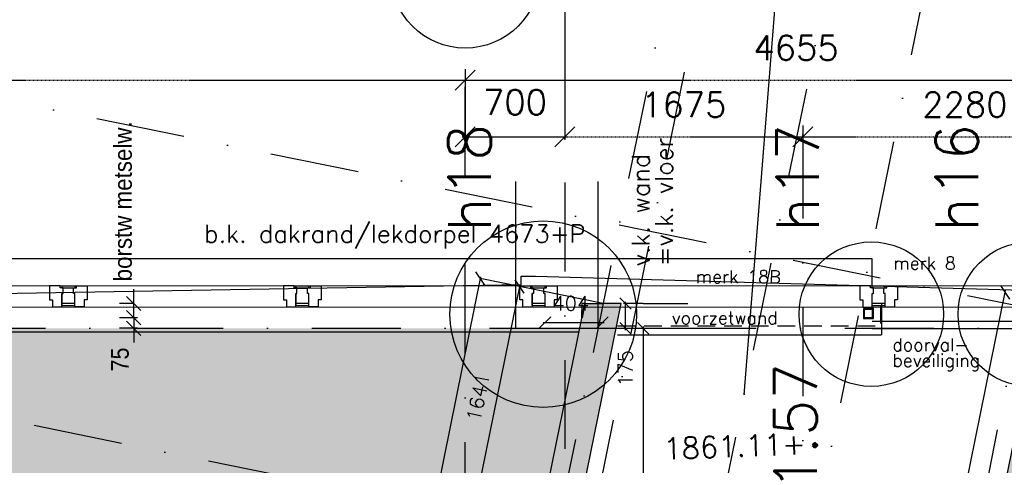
# Model space of a CAD drawing. Extents: x -171140 to 151546, y -8083 to 162438.
# Tile 88 of 96: x 33192 to 40120, y 93012 to 96149. Entities that reach past the tile are written whole.
import ezdxf
from ezdxf.enums import TextEntityAlignment as Align

# ---------------------------------------------------------------- set-up
doc = ezdxf.new("R2010")
doc.units = 0
doc.header["$LTSCALE"] = 50
doc.header["$MEASUREMENT"] = 0
doc.header["$PDMODE"] = 3
doc.header["$PDSIZE"] = 0.001
for name, pattern in [('DASHDOT', [25, 12.5, -6.25, 0, -6.25]), ('HIDDEN2', [0.1875, 0.125, -0.0625]), ('STRAM_0WT$0$DASHDOT', [25, 12.5, -6.25, 0, -6.25])]:
    doc.linetypes.add(name, pattern=pattern)
doc.layers.get('0').update_dxf_attribs({"linetype": 'CONTINUOUS'})
doc.layers.get('DEFPOINTS').update_dxf_attribs({"linetype": 'CONTINUOUS'})
for name, color, linetype in [('0POLYBUITENOM', 7, 'CONTINUOUS'), ('_BRANDCOMPART', 6, 'DASHDOT'), ('_DETAILNUMMERS', 4, 'CONTINUOUS'), ('_DETAILNUMMERSTEKST', 4, 'CONTINUOUS'), ('A--01A1_ACEER', 1, 'CONTINUOUS'), ('A--A21--_F12--', 7, 'CONTINUOUS'), ('A--A21--_F123-', 9, 'CONTINUOUS'), ('A--A22--_F123-', 9, 'CONTINUOUS'), ('A--L$1A-_RASTER_NR_05', 53, 'CONTINUOUS'), ('A--L21--', 3, 'CONTINUOUS'), ('A--L21--_F12--', 7, 'CONTINUOUS'), ('A--L22--', 7, 'CONTINUOUS'), ('A--L22--_F-2--', 7, 'CONTINUOUS'), ('A--L22A2_BINNENWAND', 2, 'CONTINUOUS'), ('A--L22A4_BINNENWAND', 4, 'CONTINUOUS'), ('A--L24AC1_TRAPPEN', 1, 'HIDDEN2'), ('A--L28_KONSTRUKTIES', 4, 'CONTINUOUS'), ('A--L31--', 2, 'CONTINUOUS'), ('A--L31A1_BUITENKOZIJN', 1, 'CONTINUOUS'), ('A--L32--_F123-', 1, 'CONTINUOUS'), ('A--M$1A-_F123-', 1, 'CONTINUOUS'), ('A--M1$A-_F123-', 1, 'CONTINUOUS'), ('A--T$1A-25_TEKST', 2, 'CONTINUOUS'), ('A--T$1A-_F123-_R', 4, 'CONTINUOUS'), ('A--T01A-18_TEKST', 1, 'CONTINUOUS'), ('A--T01A-25_TEKST', 2, 'CONTINUOUS'), ('STRAM_0WT$0$A--L$7A-_STRAM', 1, 'STRAM_0WT$0$DASHDOT'), ('STRAM_0WT$0$A--L$7A1-_STRA', 1, 'CONTINUOUS'), ('STRAM_0WT$0$A--L$7AC3-_STR', 3, 'STRAM_0WT$0$DASHDOT'), ('STRAM_0WT$0$A--M$1A-_F123-', 1, 'CONTINUOUS'), ('TEKSTKOZIJNMERK', 2, 'CONTINUOUS')]:
    doc.layers.add(name, color=color, linetype=linetype)
doc.styles.add('ALFA-0_25', font='ROMANS')
doc.styles.add('B-01', font='SIMPLEX.SHX', dxfattribs={"width": 0.8, "height": 4.5})
doc.styles.add('HIEMSTRA', font='romans.shx')
doc.styles.get("Standard").update_dxf_attribs({"font": 'txt', "width": 0.9})
doc.styles.add('STRAM_0WT$0$HIEMSTRA', font='romans.shx')
doc.dimstyles.new('BEILEN', dxfattribs={"dimscale": 40, "dimtxt": 2.5, "dimasz": 2, "dimexe": 0.3, "dimexo": 0.3, "dimgap": 2, "dimtad": 1, "dimdec": 0, "dimzin": 0, "dimtxsty": 'HIEMSTRA', "dimblk1": 'OBLIQUE', "dimblk2": 'OBLIQUE', "dimsah": 1, "dimcen": -0.09, "dimdle": 0.3, "dimse1": 1, "dimclrd": 2, "dimclre": 2, "dimclrt": 3, "dimazin": 3, "dimtfac": 1, "dimtdec": 4, "dimtofl": 0, "dimtmove": 0, "dimatfit": 3, "dimtvp": 625, "dimtolj": 1, "dimtzin": 0})
doc.dimstyles.new('BEILEN$0', dxfattribs={"dimscale": 50, "dimtxt": 2.5, "dimasz": 2, "dimexe": 2, "dimexo": 0, "dimgap": 2, "dimtad": 1, "dimdec": 0, "dimzin": 0, "dimtxsty": 'ALFA-0_25', "dimblk1": 'OBLIQUE', "dimblk2": 'OBLIQUE', "dimsah": 1, "dimcen": -3, "dimdle": 2, "dimclrd": 1, "dimclre": 1, "dimclrt": 2, "dimazin": 3, "dimtfac": 0.666667, "dimtofl": 0, "dimtmove": 0, "dimatfit": 3, "dimtvp": 0.833333, "dimtolj": 1, "dimtzin": 0})
doc.dimstyles.get("Standard").update_dxf_attribs({"dimscale": 40, "dimtxt": 2.5, "dimasz": 2, "dimexe": 0.3, "dimexo": 0.3, "dimgap": 2, "dimtad": 0, "dimdec": 0, "dimzin": 0, "dimtxsty": 'HIEMSTRA', "dimblk1": 'OBLIQUE', "dimblk2": 'OBLIQUE', "dimsah": 1, "dimcen": -0.09, "dimdle": 0.3, "dimse1": 1, "dimclrd": 2, "dimclre": 2, "dimclrt": 3, "dimazin": 3, "dimtfac": 1, "dimtdec": 4, "dimtix": 1, "dimtmove": 0, "dimatfit": 3, "dimtvp": 625, "dimtolj": 1, "dimtzin": 0})
doc.dimstyles.new('STANDARD$0', dxfattribs={"dimscale": 50, "dimtxt": 2.5, "dimasz": 2, "dimexe": 2, "dimexo": 0, "dimgap": 2, "dimtad": 1, "dimdec": 0, "dimzin": 0, "dimtxsty": 'ALFA-0_25', "dimblk1": 'OBLIQUE', "dimblk2": 'OBLIQUE', "dimsah": 1, "dimcen": -3, "dimdle": 2, "dimclrd": 1, "dimclre": 1, "dimclrt": 2, "dimazin": 3, "dimtfac": 0.666667, "dimtofl": 0, "dimtmove": 0, "dimatfit": 3, "dimtvp": 0.833333, "dimtolj": 1, "dimtzin": 0})
doc.dimstyles.new('STRAM_0WT$0$STANDARD', dxfattribs={"dimscale": 70, "dimtxt": 2.5, "dimasz": 2, "dimexe": 0.3, "dimexo": 0.3, "dimgap": 2, "dimtad": 1, "dimdec": 0, "dimzin": 0, "dimtxsty": 'STRAM_0WT$0$HIEMSTRA', "dimblk1": 'STRAM_0WT$0$_OBLIQUE', "dimblk2": 'STRAM_0WT$0$_OBLIQUE', "dimsah": 1, "dimcen": -0.09, "dimdle": 0.3, "dimclrd": 1, "dimclre": 1, "dimclrt": 4, "dimazin": 3, "dimtfac": 1, "dimtdec": 4, "dimtix": 1, "dimtofl": 0, "dimtmove": 0, "dimatfit": 3, "dimtvp": 625, "dimtolj": 1, "dimtzin": 0})

# ---------------------------------------------------------------- blocks, each defined once
blk = doc.blocks.new('*U1107')
at = {"layer": 'A--A21--_F123-', "linetype": 'CONTINUOUS'}
blk.add_hatch(color=256, dxfattribs=at).paths.add_polyline_path([(0, 0), (-153, -125), (968.3, 5379.8), (1095.9, 5379.8), (1223.4, 5379.8), (153, 125)])
at = {"layer": 'A--A21--_F12--', "color": 8}
for points in [[(0, 0), (-153, -125), (1095.9, 5379.8), (968.3, 5379.8)], [(1095.9, 5379.8), (1223.4, 5379.8), (0, 0), (153, 125)]]:
    blk.add_solid(points, dxfattribs=at)
at = {"layer": 'A--L21--_F12--', "color": 3, "linetype": 'CONTINUOUS'}
for points in [[(-153, -125), (-153, -125), (968.3, 5379.8), (1095.9, 5379.8)], [(153, 125), (153, 125), (1223.4, 5379.8), (1095.9, 5379.8)]]:
    blk.add_lwpolyline(points, dxfattribs=at)
blk = doc.blocks.new('*U1106')
at = {"layer": 'A--A21--_F123-', "linetype": 'CONTINUOUS'}
blk.add_hatch(color=256, dxfattribs=at).paths.add_polyline_path([(0, 0), (-122.5, 25), (667.7, 3904.1), (795.3, 3904.1), (922.8, 3904.1), (122.5, -25)])
at = {"layer": 'A--A21--_F12--', "color": 8}
for points in [[(0, 0), (-122.5, 25), (795.3, 3904.1), (667.7, 3904.1)], [(795.3, 3904.1), (922.8, 3904.1), (0, 0), (122.5, -25)]]:
    blk.add_solid(points, dxfattribs=at)
at = {"layer": 'A--L21--_F12--', "color": 3, "linetype": 'CONTINUOUS'}
for points in [[(0, 0), (-122.5, 25), (667.7, 3904.1), (795.3, 3904.1)], [(0, 0), (122.5, -25), (922.8, 3904.1), (795.3, 3904.1)]]:
    blk.add_lwpolyline(points, dxfattribs=at)
blk = doc.blocks.new('*U1086')
at = {"layer": 'A--A22--_F123-', "linetype": 'CONTINUOUS'}
h = blk.add_hatch(dxfattribs=at)
h.set_pattern_fill('ALFALINE', color=256, scale=300, style=0)
h.set_pattern_definition([(45, (-37159.46, -94101.7), (-212.132, 212.132), [])])
h.paths.add_polyline_path([(0, 0), (-10.2, -50), (-12.1, -50), (-12.1, 0), (-12.1, 50), (10.2, 50)])
at = {"layer": 'A--L22--_F-2--', "color": 3, "linetype": 'CONTINUOUS'}
for points in [[(0, 0), (10.2, 50), (-12.1, 50), (-12.1, 0)], [(0, 0), (-10.2, -50), (-12.1, -50), (-12.1, 0)]]:
    blk.add_lwpolyline(points, dxfattribs=at)
blk = doc.blocks.new('STRAM_0WT$0$_OBLIQUE')
at = {"color": 0, "linetype": 'BYBLOCK'}
blk.add_line((-0.5, -0.5), (0.5, 0.5), dxfattribs=at)
blk = doc.blocks.new('*D1406')
at = {"color": 1, "linetype": 'BYBLOCK'}
for p, q in [((-39310.9, 63528.3), (-34613.8, 63528.3)), ((-39289.9, 63534.6), (-39289.9, 63507.3)), ((-34634.8, 63534.6), (-34634.8, 63507.3))]:
    blk.add_line(p, q, dxfattribs=at)
at = {"layer": 'DEFPOINTS', "color": 0, "linetype": 'BYBLOCK'}
for p in [(-39289.9, 63555.6), (-34634.8, 63555.6), (-34634.8, 63528.3)]:
    blk.add_point(p, dxfattribs=at)
at = {"color": 1, "linetype": 'BYBLOCK', "xscale": 140, "yscale": 140, "zscale": 140, "rotation": 180}
blk.add_blockref('STRAM_0WT$0$_OBLIQUE', (-39289.9, 63528.3), dxfattribs=at)
at = {"color": 1, "linetype": 'BYBLOCK', "xscale": 140, "yscale": 140, "zscale": 140}
blk.add_blockref('STRAM_0WT$0$_OBLIQUE', (-34634.8, 63528.3), dxfattribs=at)
at = {"color": 4, "linetype": 'BYBLOCK', "insert": (-36962.4, 63755.8), "char_height": 175, "attachment_point": 5, "style": 'STRAM_0WT$0$HIEMSTRA'}
blk.add_mtext('\\A1;4655', dxfattribs=at)
blk = doc.blocks.new('*D1408')
at = {"color": 1, "linetype": 'BYBLOCK'}
for p, q in [((-48124.2, 63528.3), (-39268.9, 63528.3)), ((-48103.2, 63562), (-48103.2, 63507.3)), ((-39289.9, 63562), (-39289.9, 63507.3))]:
    blk.add_line(p, q, dxfattribs=at)
at = {"layer": 'DEFPOINTS', "color": 0, "linetype": 'BYBLOCK'}
for p in [(-48103.2, 63583), (-39289.9, 63583), (-39289.9, 63528.3)]:
    blk.add_point(p, dxfattribs=at)
at = {"color": 1, "linetype": 'BYBLOCK', "xscale": 140, "yscale": 140, "zscale": 140, "rotation": 180}
blk.add_blockref('STRAM_0WT$0$_OBLIQUE', (-48103.2, 63528.3), dxfattribs=at)
at = {"color": 1, "linetype": 'BYBLOCK', "xscale": 140, "yscale": 140, "zscale": 140}
blk.add_blockref('STRAM_0WT$0$_OBLIQUE', (-39289.9, 63528.3), dxfattribs=at)
at = {"color": 4, "linetype": 'BYBLOCK', "insert": (-43696.6, 63755.8), "char_height": 175, "attachment_point": 5, "style": 'STRAM_0WT$0$HIEMSTRA'}
blk.add_mtext('\\A1;8813', dxfattribs=at)
blk = doc.blocks.new('*D1450')
at = {"layer": 'DEFPOINTS', "color": 0, "linetype": 'CONTINUOUS'}
for p in [(-39289.9, 63574.9), (-38589.9, 63574.9), (-38589.9, 63077.1)]:
    blk.add_point(p, dxfattribs=at)
at = {"layer": 'STRAM_0WT$0$A--M$1A-_F123-', "color": 1, "linetype": 'CONTINUOUS'}
for p, q in [((-39289.9, 63553.9), (-39289.9, 63056.1)), ((-38589.9, 63553.9), (-38589.9, 63056.1)), ((-39310.9, 63077.1), (-38568.9, 63077.1))]:
    blk.add_line(p, q, dxfattribs=at)
at = {"layer": 'STRAM_0WT$0$A--M$1A-_F123-', "color": 1, "linetype": 'CONTINUOUS', "xscale": 140, "yscale": 140, "zscale": 140, "rotation": 180}
blk.add_blockref('STRAM_0WT$0$_OBLIQUE', (-39289.9, 63077.1), dxfattribs=at)
at = {"layer": 'STRAM_0WT$0$A--M$1A-_F123-', "color": 1, "linetype": 'CONTINUOUS', "xscale": 140, "yscale": 140, "zscale": 140}
blk.add_blockref('STRAM_0WT$0$_OBLIQUE', (-38589.9, 63077.1), dxfattribs=at)
at = {"layer": 'STRAM_0WT$0$A--M$1A-_F123-', "color": 4, "linetype": 'CONTINUOUS', "insert": (-38939.9, 63321.2), "char_height": 175, "attachment_point": 5, "style": 'STRAM_0WT$0$HIEMSTRA'}
blk.add_mtext('\\A1;700', dxfattribs=at)
blk = doc.blocks.new('*D1451')
at = {"color": 1, "linetype": 'BYBLOCK'}
for p, q in [((-36935.9, 63128.3), (-34613.9, 63128.3)), ((-36914.9, 63128.2), (-36914.9, 63149.3)), ((-34634.9, 63128.2), (-34634.9, 63149.3))]:
    blk.add_line(p, q, dxfattribs=at)
at = {"layer": 'DEFPOINTS', "color": 0, "linetype": 'BYBLOCK'}
for p in [(-34634.9, 63128.3), (-36914.9, 63107.2), (-34634.9, 63107.2)]:
    blk.add_point(p, dxfattribs=at)
at = {"color": 1, "linetype": 'BYBLOCK', "xscale": 140, "yscale": 140, "zscale": 140, "rotation": 180}
blk.add_blockref('STRAM_0WT$0$_OBLIQUE', (-36914.9, 63128.3), dxfattribs=at)
at = {"color": 1, "linetype": 'BYBLOCK', "xscale": 140, "yscale": 140, "zscale": 140}
blk.add_blockref('STRAM_0WT$0$_OBLIQUE', (-34634.9, 63128.3), dxfattribs=at)
at = {"color": 4, "linetype": 'BYBLOCK', "insert": (-35774.9, 63355.8), "char_height": 175, "attachment_point": 5, "style": 'STRAM_0WT$0$HIEMSTRA'}
blk.add_mtext('\\A1;2280', dxfattribs=at)
blk = doc.blocks.new('*D1455')
at = {"color": 1, "linetype": 'BYBLOCK'}
for p, q in [((-38589.9, 63208.3), (-38589.9, 63107.3)), ((-36914.9, 63208.3), (-36914.9, 63107.3)), ((-38610.9, 63128.3), (-36893.9, 63128.3))]:
    blk.add_line(p, q, dxfattribs=at)
at = {"layer": 'DEFPOINTS', "color": 0, "linetype": 'BYBLOCK'}
for p in [(-38589.9, 63229.3), (-36914.9, 63229.3), (-36914.9, 63128.3)]:
    blk.add_point(p, dxfattribs=at)
at = {"color": 1, "linetype": 'BYBLOCK', "xscale": 140, "yscale": 140, "zscale": 140, "rotation": 180}
blk.add_blockref('STRAM_0WT$0$_OBLIQUE', (-38589.9, 63128.3), dxfattribs=at)
at = {"color": 1, "linetype": 'BYBLOCK', "xscale": 140, "yscale": 140, "zscale": 140}
blk.add_blockref('STRAM_0WT$0$_OBLIQUE', (-36914.9, 63128.3), dxfattribs=at)
at = {"color": 4, "linetype": 'BYBLOCK', "insert": (-37752.4, 63355.8), "char_height": 175, "attachment_point": 5, "style": 'STRAM_0WT$0$HIEMSTRA'}
blk.add_mtext('\\A1;1675', dxfattribs=at)
blk = doc.blocks.new('_OBLIQUE')
at = {"color": 0, "linetype": 'BYBLOCK'}
blk.add_line((-0.5, -0.5), (0.5, 0.5), dxfattribs=at)
blk = doc.blocks.new('*D217')
at = {"color": 2, "linetype": 'BYBLOCK'}
blk.add_line((36435.5, 94339.5), (35334.8, 88936.1), dxfattribs=at)
at = {"layer": 'DEFPOINTS', "color": 0, "linetype": 'BYBLOCK'}
for p in [(36433.1, 94327.7), (35337.2, 88947.9), (35337.2, 88947.9)]:
    blk.add_point(p, dxfattribs=at)
at = {"color": 2, "linetype": 'BYBLOCK', "xscale": 80, "yscale": 80, "zscale": 80}
for p, rotation in [((36433.1, 94327.7), 78.48629033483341), ((35337.2, 88947.9), 258.4862903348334)]:
    blk.add_blockref('_OBLIQUE', p, dxfattribs=dict(at, rotation=rotation))
at = {"color": 3, "linetype": 'BYBLOCK', "insert": (35757.8, 91663.7), "char_height": 100, "attachment_point": 5, "rotation": 78.48629, "style": 'HIEMSTRA'}
blk.add_mtext('\\A1;5490', dxfattribs=at)
blk = doc.blocks.new('*D222')
at = {"color": 2, "linetype": 'BYBLOCK'}
for p, q in [((36711.7, 94283.2), (36379.3, 92651.3)), ((36492.4, 92640.5), (36369.9, 92665.5))]:
    blk.add_line(p, q, dxfattribs=at)
at = {"layer": 'DEFPOINTS', "color": 0, "linetype": 'BYBLOCK'}
for p in [(36831.8, 94246.5), (36381.7, 92663.1), (36504.1, 92638.1)]:
    blk.add_point(p, dxfattribs=at)
at = {"color": 2, "linetype": 'BYBLOCK', "xscale": 80, "yscale": 80, "zscale": 80}
for p, rotation in [((36709.3, 94271.5), 78.486290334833), ((36381.7, 92663.1), 258.486290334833)]:
    blk.add_blockref('_OBLIQUE', p, dxfattribs=dict(at, rotation=rotation))
at = {"color": 3, "linetype": 'BYBLOCK', "insert": (36418.1, 93493.2), "char_height": 100, "attachment_point": 5, "rotation": 78.48629, "style": 'HIEMSTRA'}
blk.add_mtext('\\A1;1641', dxfattribs=at)
blk = doc.blocks.new('*D225')
at = {"color": 2, "linetype": 'BYBLOCK'}
for p, q in [((41123.9, 93594.9), (41324.3, 93550.6)), ((40214.1, 88593.5), (41315.2, 93564.9))]:
    blk.add_line(p, q, dxfattribs=at)
at = {"layer": 'DEFPOINTS', "color": 0, "linetype": 'BYBLOCK'}
for p in [(41112.2, 93597.5), (41312.6, 93553.2), (40016.3, 88649.6)]:
    blk.add_point(p, dxfattribs=at)
at = {"color": 2, "linetype": 'BYBLOCK', "xscale": 80, "yscale": 80, "zscale": 80}
for p, rotation in [((41312.6, 93553.2), 77.51168052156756), ((40216.7, 88605.2), 257.5116805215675)]:
    blk.add_blockref('_OBLIQUE', p, dxfattribs=dict(at, rotation=rotation))
at = {"color": 3, "linetype": 'BYBLOCK', "insert": (40637.7, 91107.3), "char_height": 100, "attachment_point": 5, "rotation": 77.51168, "style": 'HIEMSTRA'}
blk.add_mtext('\\A1;5068', dxfattribs=at)
blk = doc.blocks.new('*D242')
at = {"layer": 'A--M$1A-_F123-', "color": 2, "linetype": 'CONTINUOUS'}
for p, q in [((37579, 93988.7), (37579, 90888.3)), ((37573.4, 90900.3), (37591, 90900.3))]:
    blk.add_line(p, q, dxfattribs=at)
at = {"layer": 'DEFPOINTS', "color": 0, "linetype": 'CONTINUOUS'}
for p in [(37561.4, 93976.7), (37561.4, 90900.3), (37579, 90900.3)]:
    blk.add_point(p, dxfattribs=at)
at = {"layer": 'A--M$1A-_F123-', "color": 2, "linetype": 'CONTINUOUS', "xscale": 80, "yscale": 80, "zscale": 80}
for p, rotation in [((37579, 93976.7), 90), ((37579, 90900.3), 270)]:
    blk.add_blockref('_OBLIQUE', p, dxfattribs=dict(at, rotation=rotation))
at = {"layer": 'A--M$1A-_F123-', "color": 3, "linetype": 'CONTINUOUS', "insert": (37449, 92438.5), "char_height": 100, "attachment_point": 5, "rotation": 90, "style": 'HIEMSTRA'}
blk.add_mtext('\\A1;3076', dxfattribs=at)
blk = doc.blocks.new('*D352')
at = {"layer": 'A--M$1A-_F123-', "color": 2, "linetype": 'CONTINUOUS'}
for p, q in [((37579.1, 94151.7), (37441.6, 94151.7)), ((37453.6, 93964.7), (37453.6, 94163.7))]:
    blk.add_line(p, q, dxfattribs=at)
at = {"layer": 'DEFPOINTS', "color": 0, "linetype": 'CONTINUOUS'}
for p in [(37453.6, 94151.7), (37591.1, 94151.7), (37591.1, 93976.7)]:
    blk.add_point(p, dxfattribs=at)
at = {"layer": 'A--M$1A-_F123-', "color": 2, "linetype": 'CONTINUOUS', "xscale": 80, "yscale": 80, "zscale": 80}
for p, rotation in [((37453.6, 94151.7), 90), ((37453.6, 93976.7), 270)]:
    blk.add_blockref('_OBLIQUE', p, dxfattribs=dict(at, rotation=rotation))
at = {"layer": 'A--M$1A-_F123-', "color": 3, "linetype": 'CONTINUOUS', "insert": (37453.6, 93695.3), "char_height": 100, "attachment_point": 5, "rotation": 90, "style": 'HIEMSTRA'}
blk.add_mtext('\\A1;175', dxfattribs=at)
blk = doc.blocks.new('*D377')
at = {"layer": 'A--M$1A-_F123-', "color": 2, "linetype": 'CONTINUOUS'}
for p, q in [((39339.3, 90364.2), (40129.2, 94241.9)), ((40115.1, 94232.5), (40115.1, 94232.5))]:
    blk.add_line(p, q, dxfattribs=at)
at = {"layer": 'DEFPOINTS', "color": 0, "linetype": 'CONTINUOUS'}
for p in [(40126.8, 94230.1), (40126.8, 94230.1), (39341.7, 90376)]:
    blk.add_point(p, dxfattribs=at)
at = {"layer": 'A--M$1A-_F123-', "color": 2, "linetype": 'CONTINUOUS', "xscale": 80, "yscale": 80, "zscale": 80}
for p, rotation in [((40126.8, 94230.1), 78.48629033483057), ((39341.7, 90376), 258.4862903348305)]:
    blk.add_blockref('_OBLIQUE', p, dxfattribs=dict(at, rotation=rotation))
at = {"layer": 'A--M$1A-_F123-', "color": 3, "linetype": 'CONTINUOUS', "insert": (39606.9, 92329), "char_height": 100, "attachment_point": 5, "rotation": 78.48629, "style": 'HIEMSTRA'}
blk.add_mtext('\\A1;3933', dxfattribs=at)
blk = doc.blocks.new('*D525')
at = {"layer": 'A--M1$A-_F123-', "color": 1}
for p, q in [((33994.2, 94051.7), (33994.2, 94151.7)), ((34020.9, 94051.7), (33894.2, 94051.7)), ((34020.9, 93976.7), (33894.2, 93976.7)), ((33994.2, 93976.7), (33994.2, 93876.7))]:
    blk.add_line(p, q, dxfattribs=at)
at = {"layer": 'DEFPOINTS', "color": 0}
for p in [(33994.2, 94051.7), (34020.9, 94051.7), (34020.9, 93976.7)]:
    blk.add_point(p, dxfattribs=at)
at = {"layer": 'A--M1$A-_F123-', "color": 1, "xscale": 100, "yscale": 100, "zscale": 100}
for p, rotation in [((33994.2, 94051.7), 270), ((33994.2, 93976.7), 90)]:
    blk.add_blockref('_OBLIQUE', p, dxfattribs=dict(at, rotation=rotation))
at = {"layer": 'A--M1$A-_F123-', "color": 2, "insert": (33897.8, 93757.6), "char_height": 125, "attachment_point": 5, "rotation": 90}
blk.add_mtext('\\A1;75', dxfattribs=at)
blk = doc.blocks.new('*D526')
at = {"layer": 'A--M1$A-_F123-', "color": 1}
for p, q in [((33994.2, 94151.7), (33994.2, 94251.7)), ((33994.2, 94151.7), (33894.2, 94151.7)), ((33994.2, 94051.7), (33894.2, 94051.7)), ((33994.2, 94051.7), (33994.2, 93951.7))]:
    blk.add_line(p, q, dxfattribs=at)
at = {"layer": 'DEFPOINTS', "color": 0}
for p in [(33994.2, 94151.7), (33994.2, 94151.7), (33994.2, 94051.7)]:
    blk.add_point(p, dxfattribs=at)
at = {"layer": 'A--M1$A-_F123-', "color": 1, "xscale": 100, "yscale": 100, "zscale": 100}
for p, rotation in [((33994.2, 94151.7), 270), ((33994.2, 94051.7), 90)]:
    blk.add_blockref('_OBLIQUE', p, dxfattribs=dict(at, rotation=rotation))
at = {"layer": 'A--M1$A-_F123-', "color": 2, "insert": (33919.2, 94870.6), "char_height": 125, "attachment_point": 5, "rotation": 90}
blk.add_mtext('\\A1;\\fArial|b0|i0|c0|p32;\\C1;borstw metselw.', dxfattribs=at)
blk = doc.blocks.new('*D554')
at = {"layer": 'A--M$1A-_F123-', "color": 2, "linetype": 'CONTINUOUS'}
blk.add_line((36876.3, 94016.7), (37304.2, 94016.7), dxfattribs=at)
at = {"layer": 'DEFPOINTS', "color": 0, "linetype": 'CONTINUOUS'}
for p in [(36888.3, 94016.2), (37292.2, 94016.7), (37292.2, 94016.7)]:
    blk.add_point(p, dxfattribs=at)
at = {"layer": 'A--M$1A-_F123-', "color": 2, "linetype": 'CONTINUOUS', "xscale": 80, "yscale": 80, "zscale": 80, "rotation": 180}
blk.add_blockref('_OBLIQUE', (36888.3, 94016.7), dxfattribs=at)
at = {"layer": 'A--M$1A-_F123-', "color": 2, "linetype": 'CONTINUOUS', "xscale": 80, "yscale": 80, "zscale": 80}
blk.add_blockref('_OBLIQUE', (37292.2, 94016.7), dxfattribs=at)
at = {"layer": 'A--M$1A-_F123-', "color": 3, "linetype": 'CONTINUOUS', "insert": (37070.1, 94153.3), "char_height": 100, "attachment_point": 5, "style": 'HIEMSTRA'}
blk.add_mtext('\\A1;404', dxfattribs=at)
blk = doc.blocks.new('STRAM_0WT')
at = {"layer": 'STRAM_0WT$0$A--L$7A-_STRAM'}
for p, q in [((-35891.838, 68312.934), (-38143.948, 57257.004)), ((-37267.128, 67072.391), (-42080.555, 43442.586)), ((-35527.847, 66718.097), (-57057.909, -38976.081)), ((-32694.807, 61334.202), (-51034.14, 65069.951)), ((-39289.938, 9050), (-39289.938, 63702.184)), ((-36914.938, 63128.251), (-36914.938, 23800)), ((-33134.93, 59173.573), (-51474.264, 62909.322)), ((-52869.992, 61729.831), (-20789.004, 61729.831))]:
    blk.add_line(p, q, dxfattribs=at)
at = {"layer": 'STRAM_0WT$0$A--L$7A1-_STRA'}
blk.add_circle((-39289.938, 64227.184), 525, dxfattribs=at)
at = {"layer": 'STRAM_0WT$0$A--L$7AC3-_STR'}
blk.add_line((-38589.938, 89008.057), (-38589.938, -5393.534), dxfattribs=at)
at = {"layer": 'STRAM_0WT$0$A--M$1A-_F123-', "linetype": 'CONTINUOUS'}
for base, p1, p2, picture, middle in [((-39289.938, 63477.07), (-48103.183, 63531.81), (-39289.938, 63531.81), '*D1408', (-43696.56, 63704.57)), ((-34634.802, 63477.069), (-39289.938, 63504.44), (-34634.802, 63504.423), '*D1406', (-36962.37, 63704.569)), ((-36914.938, 63077.07), (-38589.938, 63178.076), (-36914.938, 63178.076), '*D1455', (-37752.438, 63304.57)), ((-34634.941, 63077.07), (-36914.938, 63056.011), (-34634.941, 63056.003), '*D1451', (-35774.94, 63304.57))]:
    dim = blk.add_linear_dim(base=base, p1=p1, p2=p2, dimstyle='STRAM_0WT$0$STANDARD', dxfattribs=at)
    dim.commit()
    dim.dimension.update_dxf_attribs({"geometry": picture, "text_midpoint": middle, "insert": (0, -51.181)})
dim = blk.add_linear_dim(base=(-38589.938, 63077.07), p1=(-39289.938, 63574.93), p2=(-38589.938, 63574.93), dimstyle='STRAM_0WT$0$STANDARD', dxfattribs=at)
dim.commit()
dim.dimension.update_dxf_attribs({"geometry": '*D1450', "text_midpoint": (-38939.938, 63321.153), "dimtype": 128})

msp = doc.modelspace()

# ---------------------------------------------------------------- hatches: boundary and pattern name
at = {"layer": 'A--L$1A-_RASTER_NR_05'}
h = msp.add_hatch(color=256, dxfattribs=at)
h.dxf.hatch_style = 2
h.paths.add_polyline_path([(31765.8, 93424.8), (31835.7, 93767.7), (31878.2, 93976.7), (37134, 93976.7), (36048.3, 88646.9), (36160, 88624), (36170.8, 88621.9), (32648.2, 71329), (32360.3, 69910.1), (32006.7, 68167.4), (31769.7, 67017.6), (31749.7, 66919.6), (30871.8, 62608.1), (30350.5, 60049.3), (27777.3, 47417.2), (27357.8, 45357.4), (20562.8, 46741.5), (20283, 46798.5), (21262.1, 51604.8), (22277.2, 56588.3), (24184.1, 56197.8), (24220.8, 56385.4), (24290.7, 56728.4), (25298.7, 61676.8), (25368.6, 62019.7), (26376.5, 66968.1), (26446.4, 67311), (27454.4, 72259.4), (27524.3, 72602.4), (28532.3, 77550.7), (28602.1, 77893.7), (29610.1, 82842.1), (29680, 83185), (30688, 88133.4), (30757.8, 88476.4)])
at = {"layer": 'A--L28_KONSTRUKTIES'}
h = msp.add_hatch(color=256, dxfattribs=at)
h.paths.add_polyline_path([(39198.6, 94116.3), (39128.6, 94116.3), (39128.6, 94053.7), (39134.9, 94053.7), (39134.9, 94110), (39192.3, 94110), (39192.3, 94053.7), (39198.6, 94053.7)])
h.paths.add_polyline_path([(39198.6, 94053.7), (39192.3, 94053.7), (39192.3, 94052.6), (39134.9, 94052.6), (39134.9, 94053.7), (39128.6, 94053.7), (39128.6, 94046.3), (39198.6, 94046.3)])

# ---------------------------------------------------------------- linework, layer by layer
for p, q in [((36682.6, 93976.7), (36682.6, 95011.1)), ((37261.6, 93976.7), (37261.6, 95011.1)), ((36989.3, 93976.7), (37757.7, 93976.7))]:
    msp.add_line(p, q)
at = {"layer": '0POLYBUITENOM', "elevation": 1}
msp.add_lwpolyline([(23953.4, 56896.1), (31400, 94192.9), (36721.7, 94286.2), (36721.7, 94344.1), (36821.7, 94344.1), (40332.8, 94244.1), (40665.4, 95281.1), (41182.9, 95281.1), (41287.2, 88862.1, -0.116641), (47540.8, 87115.2), (48139.4, 83930.7), (48367.6, 80374.9), (48367.6, 68168.9), (48548.7, 67799.5, -0.105216), (45698.6, 66719.9), (45689, 56846.9)], format="xyb", dxfattribs=at)
at = {"layer": '_BRANDCOMPART'}
msp.add_lwpolyline([(37866.8, 95780.1), (36480, 88971.9), (39218.8, 88971.9), (40494.1, 95381.1)], dxfattribs=at)
at = {"layer": '_DETAILNUMMERS'}
for centre, radius in [((36875.6, 94076.4), 656.7), ((39184.3, 94076.4), 508.9), ((40303.5, 94076.4), 508.9)]:
    msp.add_circle(centre, radius, dxfattribs=at)
at = {"layer": 'A--01A1_ACEER', "linetype": 'CONTINUOUS'}
msp.add_line((37579, 94151.7), (37892.7, 94151.7), dxfattribs=at)
at = {"layer": 'A--L22A2_BINNENWAND'}
for p, q in [((39256.7, 94151.3), (39256.7, 93931.5)), ((31947.6, 93951.7), (37128.9, 93951.7)), ((37398.3, 93931.7), (39256.7, 93931.5))]:
    msp.add_line(p, q, dxfattribs=at)
at = {"layer": 'A--L22A2_BINNENWAND', "color": 4, "linetype": 'HIDDEN2', "ltscale": 20}
for p in [(39248.6, 94136.3), (37398.3, 93994.6)]:
    msp.add_line(p, (39248.6, 93994.3), dxfattribs=at)
at = {"layer": 'A--L22A4_BINNENWAND', "linetype": 'CONTINUOUS'}
for p, q in [((39189.6, 94466.7), (29258.3, 94466.7)), ((39189.6, 94276.5), (39189.6, 94466.7))]:
    msp.add_line(p, q, dxfattribs=at)
at = {"layer": 'A--L28_KONSTRUKTIES'}
for points in [[(39128.6, 94046.3), (39198.6, 94046.3), (39198.6, 94116.3), (39128.6, 94116.3)], [(39134.9, 94052.6), (39192.3, 94052.6), (39192.3, 94110), (39134.9, 94110)]]:
    msp.add_lwpolyline(points, close=True, dxfattribs=at)
at = {"layer": 'A--L31--', "color": 2, "linetype": 'CONTINUOUS'}
for p, q in [((33581.8, 94274), (33487.8, 94274)), ((33487.8, 94274), (33487.8, 94262)), ((33487.8, 94262), (33581.8, 94262)), ((33488.8, 94223), (33488.8, 94152)), ((33581.8, 94262), (33581.8, 94274)), ((35227.3, 94273.9), (35133.3, 94273.9)), ((35133.3, 94273.9), (35133.3, 94261.9)), ((35133.3, 94261.9), (35227.3, 94261.9)), ((35134.3, 94222.9), (35134.3, 94151.9)), ((35227.3, 94261.9), (35227.3, 94273.9)), ((36889.3, 94273.4), (36795.3, 94273.4)), ((36795.3, 94273.4), (36795.3, 94261.4)), ((36795.3, 94261.4), (36889.3, 94261.4)), ((36796.3, 94222.4), (36796.3, 94151.4)), ((36889.3, 94261.4), (36889.3, 94273.4)), ((39282.7, 94273.3), (39188.7, 94273.3)), ((39188.7, 94273.3), (39188.7, 94261.3)), ((39188.7, 94261.3), (39282.7, 94261.3)), ((39282.7, 94261.3), (39282.7, 94273.3)), ((33580.8, 94152), (33488.8, 94152)), ((33488.8, 94152), (33488.8, 94137)), ((33580.8, 94137), (33580.8, 94152)), ((35226.3, 94151.9), (35134.2, 94151.9)), ((35134.2, 94151.9), (35134.2, 94136.9)), ((35226.3, 94136.9), (35226.3, 94151.9)), ((36888.3, 94151.4), (36796.2, 94151.4)), ((36796.2, 94151.4), (36796.2, 94136.4)), ((36888.3, 94136.4), (36888.3, 94151.4)), ((39281.7, 94151.3), (39189.6, 94151.3)), ((33488.8, 94137), (33580.8, 94137)), ((35134.2, 94136.9), (35226.3, 94136.9)), ((36796.2, 94136.4), (36888.3, 94136.4)), ((39189.6, 94136.3), (39281.7, 94136.3))]:
    msp.add_line(p, q, dxfattribs=at)
for points in [[(33402.8, 94277), (33402.8, 94178), (33423.8, 94178), (33423.8, 94127), (33488.8, 94127), (33488.8, 94223), (33497.8, 94223), (33497.8, 94262), (33477.8, 94262), (33477.8, 94277)], [(33666.8, 94277), (33666.8, 94178), (33645.8, 94178), (33645.8, 94127), (33580.8, 94127), (33580.8, 94223), (33571.8, 94223), (33571.8, 94262), (33591.8, 94262), (33591.8, 94277)], [(35048.3, 94276.9), (35048.3, 94177.9), (35069.3, 94177.9), (35069.3, 94126.9), (35134.2, 94126.9), (35134.3, 94222.9), (35143.3, 94222.9), (35143.3, 94261.9), (35123.3, 94261.9), (35123.3, 94276.9)], [(35312.3, 94276.9), (35312.3, 94177.9), (35291.3, 94177.9), (35291.3, 94126.9), (35226.3, 94126.9), (35226.3, 94222.9), (35217.3, 94222.9), (35217.3, 94261.9), (35237.3, 94261.9), (35237.3, 94276.9)], [(36798.2, 94126.4), (36733.2, 94126.4), (36733.3, 94177.4), (36712.3, 94177.4), (36712.3, 94276.4), (36785.3, 94276.4), (36785.3, 94261.4), (36807.2, 94261.4), (36807.2, 94222.4), (36798.2, 94222.4)], [(36974.3, 94276.4), (36974.3, 94177.4), (36953.3, 94177.4), (36953.2, 94126.4), (36888.3, 94126.4), (36888.3, 94222.4), (36879.3, 94222.4), (36879.3, 94261.4), (36899.3, 94261.4), (36899.3, 94276.4)], [(39103.7, 94276.3), (39103.7, 94177.3), (39124.7, 94177.3), (39124.6, 94126.3), (39189.6, 94126.3), (39189.7, 94222.3), (39198.6, 94222.3), (39198.6, 94261.3), (39178.7, 94261.3), (39178.7, 94276.3)], [(39367.7, 94276.3), (39367.7, 94177.3), (39346.7, 94177.3), (39346.6, 94126.3), (39281.7, 94126.3), (39281.7, 94222.3), (39272.7, 94222.3), (39272.7, 94261.3), (39292.7, 94261.3), (39292.7, 94276.3)]]:
    msp.add_lwpolyline(points, close=True, dxfattribs=at)
at = {"layer": 'A--L31A1_BUITENKOZIJN'}
for p, q in [((31994.8, 94277.9), (40281.8, 94276.3)), ((31973.7, 94127.9), (40302.8, 94126.3)), ((39189.6, 94026.5), (40302.8, 94026.3)), ((39189.6, 93976.5), (40302.7, 93976.3))]:
    msp.add_line(p, q, dxfattribs=at)
at = {"layer": 'A--L32--_F123-', "color": 1}
msp.add_line((38288.7, 93508), (38544.6, 96704.8), dxfattribs=at)
at = {"layer": 'A--M$1A-_F123-', "linetype": 'CONTINUOUS'}
msp.add_line((37297.2, 94151.7), (36433.1, 94327.7), dxfattribs=at)

# ---------------------------------------------------------------- block references
at = {"layer": 'A--L21--', "linetype": 'CONTINUOUS'}
for name, p in [('*U1107', (36201.3, 88771.9)), ('*U1106', (39726.8, 90297.5))]:
    msp.add_blockref(name, p, dxfattribs=at)
at = {"layer": 'A--L22--'}
msp.add_blockref('*U1086', (37159.5, 94101.7), dxfattribs=at)
at = {"layer": 'A--L24AC1_TRAPPEN'}
msp.add_blockref('STRAM_0WT', (75617, 32246.9), dxfattribs=at)

# ---------------------------------------------------------------- texts
at = {"layer": '_DETAILNUMMERSTEKST', "style": 'ALFA-0_25'}
for s, p in [('h18', (36507.2, 94656.5)), ('h17', (38815.9, 94656.5)), ('h16', (39935.1, 94656.5))]:
    msp.add_text(s, height=300, rotation=90, dxfattribs=at).set_placement(p)
at = {"layer": 'A--T$1A-25_TEKST', "color": 4, "style": 'B-01'}
msp.add_text('1861.11+', height=150, rotation=2.0954, dxfattribs=at).set_placement((37723.8, 93054))
at = {"layer": 'A--T$1A-_F123-_R', "style": 'ALFA-0_25'}
msp.add_text('1.57', height=300, rotation=90, dxfattribs=at).set_placement((38801.7, 92832.2))
at = {"layer": 'A--T01A-18_TEKST', "style": 'HIEMSTRA'}
for s, p in [('voorzetwand', (37780.9, 94005.8)), ('doorval-', (39332.4, 93816.3)), ('beveiliging', (39332.4, 93705.7))]:
    msp.add_text(s, height=90, dxfattribs=at).set_placement(p)
at = {"layer": 'A--T01A-25_TEKST', "style": 'HIEMSTRA'}
for s, p in [('=v.k. vloer', (37787.6, 94413.4)), ('v.k. wand', (37623.4, 94413.4))]:
    msp.add_text(s, height=125, rotation=90, dxfattribs=at).set_placement(p)
msp.add_text('b.k. dakrand/lekdorpel 4673+P', height=125, dxfattribs=at).set_placement((37173.7, 94579.9), align=Align.RIGHT)
at = {"layer": 'TEKSTKOZIJNMERK', "style": 'B-01'}
for s, p in [('merk 8', (39338.7, 94390.7)), ('merk 18B', (37948.4, 94295.1))]:
    msp.add_text(s, height=90, rotation=359.92267, dxfattribs=at).set_placement(p)

# ---------------------------------------------------------------- dimensions: what is measured, and where the dimension line sits
at = {"layer": 'A--M$1A-_F123-', "linetype": 'CONTINUOUS'}
for p1, p2, distance, picture, middle in [((36433.1, 94327.7), (35337.2, 88947.9), 0, '*D217', (35757.8, 91663.7)), ((36831.8, 94246.5), (36504.1, 92638.1), -125, '*D222', (36418.1, 93493.2)), ((40016.3, 88649.6), (41112.2, 93597.5), -205.3, '*D225', (40637.7, 91107.3))]:
    dim = msp.add_aligned_dim(p1=p1, p2=p2, distance=distance, dimstyle='BEILEN', dxfattribs=at)
    dim.commit()
    dim.dimension.update_dxf_attribs({"geometry": picture, "text_midpoint": middle})
dim = msp.add_linear_dim(base=(37292.2, 94016.7), p1=(36888.3, 94016.2), p2=(37292.2, 94016.7), dimstyle='BEILEN$0', override={"dimscale": 40, "dimexe": 0.3, "dimexo": 0.3, "dimtxsty": 'HIEMSTRA', "dimcen": -0.09, "dimdle": 0.3, "dimse1": 1, "dimclrd": 2, "dimclre": 2, "dimclrt": 3, "dimtfac": 1, "dimtdec": 4, "dimtvp": 625}, dxfattribs=at)
dim.commit()
dim.dimension.update_dxf_attribs({"geometry": '*D554', "text_midpoint": (37070.1, 94153.3), "dimtype": 160})
dim = msp.add_aligned_dim(p1=(39341.7, 90376), p2=(40126.8, 94230.1), distance=0, dimstyle='STANDARD', override={"dimtad": 1}, dxfattribs=at)
dim.commit()
dim.dimension.update_dxf_attribs({"geometry": '*D377', "text_midpoint": (39606.9, 92329)})
dim = msp.add_linear_dim(base=(37453.6, 94151.7), p1=(37591.1, 93976.7), p2=(37591.1, 94151.7), angle=90, dimstyle='BEILEN$0', override={"dimscale": 40, "dimexe": 0.3, "dimexo": 0.3, "dimtxsty": 'HIEMSTRA', "dimcen": -0.09, "dimdle": 0.3, "dimse1": 1, "dimclrd": 2, "dimclre": 2, "dimclrt": 3, "dimtfac": 1, "dimtdec": 4, "dimtvp": 625}, dxfattribs=at)
dim.commit()
dim.dimension.update_dxf_attribs({"geometry": '*D352', "text_midpoint": (37453.6, 93695.3), "dimtype": 161})
dim = msp.add_linear_dim(base=(37579, 90900.3), p1=(37561.4, 93976.7), p2=(37561.4, 90900.3), angle=90, dimstyle='BEILEN', dxfattribs=at)
dim.commit()
dim.dimension.update_dxf_attribs({"geometry": '*D242', "text_midpoint": (37449, 92438.5)})
at = {"layer": 'A--M1$A-_F123-'}
dim = msp.add_linear_dim(base=(33994.2, 94151.7), p1=(33994.2, 94051.7), p2=(33994.2, 94151.7), angle=90, text='\\fArial|b0|i0|c0|p32;\\C1;borstw metselw.', dimstyle='STANDARD$0', override={"dimscale": 50, "dimtxsty": 'STANDARD'}, dxfattribs=at)
dim.commit()
dim.dimension.update_dxf_attribs({"geometry": '*D526', "text_midpoint": (33919.2, 94870.6), "dimtype": 160})
dim = msp.add_linear_dim(base=(33994.2, 94051.7), p1=(34020.9, 93976.7), p2=(34020.9, 94051.7), angle=90, dimstyle='STANDARD$0', override={"dimscale": 50, "dimtxsty": 'STANDARD'}, dxfattribs=at)
dim.commit()
dim.dimension.update_dxf_attribs({"geometry": '*D525', "text_midpoint": (33897.8, 93757.6), "dimtype": 160})

doc.saveas('drawing.dxf')
